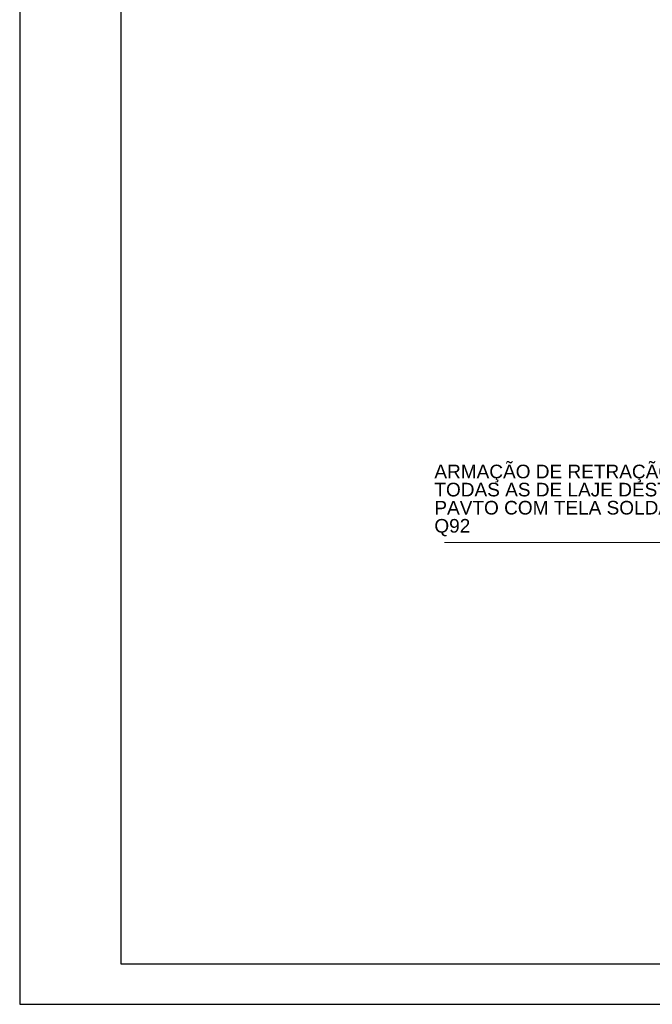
# Model space of a CAD drawing. Header units: millimetres. Extents: x 0 to 119, y 0 to 84.
# Tile 1 of 23: x 0 to 16, y 0 to 24. Entities that reach past the tile are written whole.
import ezdxf

# ---------------------------------------------------------------- set-up
doc = ezdxf.new("R2010")
doc.units = ezdxf.units.MM
doc.header["$MEASUREMENT"] = 0
doc.linetypes.add('NULL', pattern=[0])
doc.layers.add('CONTRAVENTAMENTOS', color=4, linetype='Continuous', lineweight=9)
doc.layers.add('DT-Título', color=3, linetype='Continuous', lineweight=20)
doc.layers.add('SEDUC_MARF', color=1, linetype='Continuous')
doc.layers.add('SEDUC_MARGG', color=7, linetype='Continuous')
doc.styles.add('Arial', font='txt')

msp = doc.modelspace()

# ---------------------------------------------------------------- linework, layer by layer
at = {"layer": 'CONTRAVENTAMENTOS'}
msp.add_line((16.2946, 11.4271), (10.5105, 11.4271), dxfattribs=at)
at = {"layer": 'SEDUC_MARF'}
msp.add_lwpolyline([(118.9, 84.1), (0, 84.1), (0, 0), (118.9, 0)], close=True, dxfattribs=at)
at = {"layer": 'SEDUC_MARGG'}
msp.add_lwpolyline([(2.5, 1), (117.9, 1), (117.9, 83.1), (2.5, 83.1), (2.5, 1)], dxfattribs=at)

# ---------------------------------------------------------------- texts
at = {"layer": 'DT-Título', "linetype": 'NULL', "insert": (10.2588, 11.5804), "char_height": 0.336758, "width": 6.899275, "attachment_point": 7, "line_spacing_factor": 0.798, "style": 'Arial'}
msp.add_mtext('ARMAÇÃO DE RETRAÇÃO EM TODAS AS DE LAJE DESTE PAVTO COM TELA SOLDADA Q92', dxfattribs=at)

doc.saveas('drawing.dxf')
